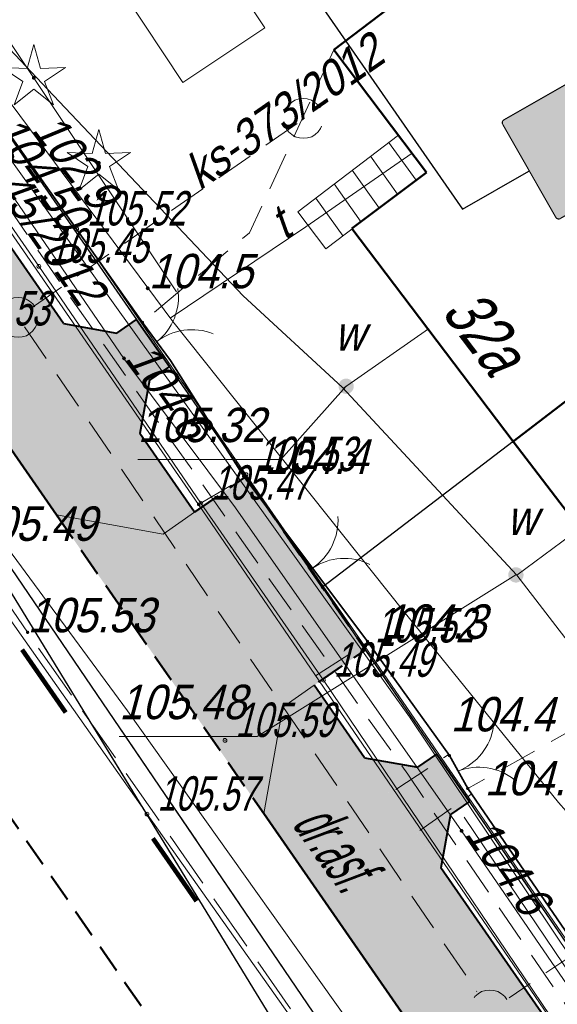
# Model space of a CAD drawing. Extents: x 6530721 to 6531385, y 5978377 to 5979143.
# Tile 50 of 146: x 6531007 to 6531021, y 5978721 to 5978747. Entities that reach past the tile are written whole.
import ezdxf

# ---------------------------------------------------------------- set-up
doc = ezdxf.new("R2010")
doc.units = 0
doc.set_wipeout_variables(frame=1)
for name, pattern in [('AB_rokocin 2014-08-13 AC2004$0$1.0_0.5', [1.5, 1, -0.5]), ('AB_rokocin 2014-08-13 AC2004$0$1.5_0.5', [2, 1.5, -0.5]), ('AB_rokocin 2014-08-13 AC2004$0$l217_500', [2, 1.5, -0.5]), ('AB_rokocin 2014-08-13 AC2004$0$l219_500', [0]), ('AB_rokocin 2014-08-13 AC2004$0$mz1.0_0.5', [1.5, 1, -0.5]), ('DASHED2', [0.375, 0.25, -0.125])]:
    doc.linetypes.add(name, pattern=pattern)
for name, color, linetype, lineweight in [('AB-chodnik obrzeża', 30, 'Continuous', 40), ('AB-krawężnik', 7, 'Continuous', 50), ('AB-krawężnik obniżony', 34, 'DASHED2', 50), ('AB-wymiarowa', 7, 'Continuous', 30), ('AB-wyp.zjazd kostka betonowa', 191, 'Continuous', 15), ('AB-wyp.ścieżka', 31, 'Continuous', 15), ('AB-zjazd krawędzie', 130, 'Continuous', 18), ('AB_rokocin 2014-08-13 AC2004$0$!arkusz4', 7, 'Continuous', 18), ('AB_rokocin 2014-08-13 AC2004$0$203-Punkt załamania granicy działki nie stabilizowany', 7, 'Continuous', 18), ('AB_rokocin 2014-08-13 AC2004$0$217-Granica konturu klasyfikcyjnego', 7, 'Continuous', 18), ('AB_rokocin 2014-08-13 AC2004$0$219-Linia granicy', 7, 'Continuous', 18), ('AB_rokocin 2014-08-13 AC2004$0$312-Budynek', 7, 'Continuous', 18), ('AB_rokocin 2014-08-13 AC2004$0$352-schody (powierzchnia)', 7, 'Continuous', 18), ('AB_rokocin 2014-08-13 AC2004$0$432-Jezdnia', 7, 'Continuous', 18), ('AB_rokocin 2014-08-13 AC2004$0$623-Punkt rzędnej przewodu-SGPOD-Atr2', 7, 'Continuous', 18), ('AB_rokocin 2014-08-13 AC2004$0$625-Punkt rzędnej przewodu-SEPOD', 7, 'Continuous', 18), ('AB_rokocin 2014-08-13 AC2004$0$625-Punkt rzędnej przewodu-SEPOD-Atr2', 7, 'Continuous', 18), ('AB_rokocin 2014-08-13 AC2004$0$626-Punkt rzędnej przewodu-STPOD', 7, 'Continuous', 18), ('AB_rokocin 2014-08-13 AC2004$0$626-Punkt rzędnej przewodu-STPOD-Atr2', 7, 'Continuous', 18), ('AB_rokocin 2014-08-13 AC2004$0$685-Osadnik kanal. lokalnej szambo - obrys-SK', 7, 'Continuous', 18), ('AB_rokocin 2014-08-13 AC2004$0$903-Żywopłot', 7, 'Continuous', 18), ('AB_rokocin 2014-08-13 AC2004$0$905-Brama w ogrodzeniu', 7, 'Continuous', 18), ('AB_rokocin 2014-08-13 AC2004$0$996-Tekst dodatkowy mały', 7, 'Continuous', 18), ('AB_rokocin 2014-08-13 AC2004$0$chodnik (powierzchnia)', 7, 'Continuous', 18), ('AB_rokocin 2014-08-13 AC2004$0$drzewo iglaste (punkt)', 7, 'Continuous', 18), ('AB_rokocin 2014-08-13 AC2004$0$krawężnik (linia)', 7, 'Continuous', 18), ('AB_rokocin 2014-08-13 AC2004$0$kółeczka', 1, 'Continuous', 18), ('AB_rokocin 2014-08-13 AC2004$0$ogrodzenie trwałe (linia)', 7, 'Continuous', 18), ('AB_rokocin 2014-08-13 AC2004$0$przewód elektroenergetyczny (linia)-SEPOD', 7, 'Continuous', 18), ('AB_rokocin 2014-08-13 AC2004$0$przewód elektroenergetyczny - projektowany (linia)-SE', 7, 'Continuous', 18), ('AB_rokocin 2014-08-13 AC2004$0$przewód elektroenergetyczny - projektowany (linia)-SE-Atr1', 7, 'Continuous', 18), ('AB_rokocin 2014-08-13 AC2004$0$przewód gazowy (linia)-SG', 7, 'Continuous', 18), ('AB_rokocin 2014-08-13 AC2004$0$przewód kanalizacyjny - projektowany (linia)-SK', 7, 'Continuous', 18), ('AB_rokocin 2014-08-13 AC2004$0$przewód kanalizacyjny - projektowany (linia)-SK-Atr1', 7, 'Continuous', 18), ('AB_rokocin 2014-08-13 AC2004$0$przewód telekomunikacyjny (linia)-STPOD', 7, 'Continuous', 18), ('AB_rokocin 2014-08-13 AC2004$0$przewód telekomunikacyjny (linia)-STPOD-Atr1', 7, 'Continuous', 18), ('AB_rokocin 2014-08-13 AC2004$0$przewód wodociągowy (linia)-SW', 7, 'Continuous', 18), ('AB_rokocin 2014-08-13 AC2004$0$punkt wysokościowy naturalny', 7, 'Continuous', 18), ('AB_rokocin 2014-08-13 AC2004$0$punkt wysokościowy naturalny-Atr2', 7, 'Continuous', 18), ('AB_rokocin 2014-08-13 AC2004$0$punkt wysokościowy sztuczny', 7, 'Continuous', 18), ('AB_rokocin 2014-08-13 AC2004$0$punkt wysokościowy sztuczny-Atr2', 7, 'Continuous', 18), ('AB_rokocin 2014-08-13 AC2004$0$wysokosci_asfalt', 7, 'Continuous', 18), ('AB_rokocin 2014-08-13 AC2004$0$zasuwa (punkt)-SW', 7, 'Continuous', 18), ('AB_rokocin 2014-08-13 AC2004$0$zasuwa (punkt)-SW-Atr17', 7, 'Continuous', 18), ('AB_rokocin 2014-08-13 AC2004$0$zasuwa (punkt)-SW-Atr2', 7, 'Continuous', 18), ('asf', 7, 'Continuous', 18), ('płot', 1, 'Continuous', 18)]:
    doc.layers.add(name, color=color, linetype=linetype, lineweight=lineweight)
for name, color, linetype in [('gaOzPoziome', 7, 'Continuous'), ('gaPionowe', 7, 'Continuous'), ('zzz.ga.oz_pion_def', 7, 'Continuous'), ('zzz.ga.oz_pion_wypelnienie', 7, 'Continuous'), ('zzz.gaVSDodTekst', 7, 'Continuous'), ('zzz.gaVSDomyslna', 7, 'Continuous'), ('zzz.gaVSNazwa', 7, 'Continuous'), ('zzz.gaVSStan', 7, 'Continuous'), ('zzz.gaVSWielkość', 7, 'Continuous')]:
    doc.layers.add(name, color=color, linetype=linetype)
doc.styles.add('AB_rokocin 2014-08-13 AC2004$0$Standard', font='txt')
doc.styles.add('GA4-ATR-TEXT', font='arial.ttf', dxfattribs={"width": 0.9})
doc.styles.get("Standard").update_dxf_attribs({"font": 'simplex.shx', "width": 0.75, "height": 1.25})
doc.linetypes.add('AB_rokocin 2014-08-13 AC2004$0$902-500', pattern='A,3.75,0,[1,ksztalty.shx,S=0.5,R=0,X=0,Y=0],3.75', length=7.5)
doc.linetypes.add('AB_rokocin 2014-08-13 AC2004$0$903-500', pattern='A,0,-0.001,0,[6,ksztalty.shx,S=0.667,R=0,X=0,Y=0],-3', length=3.001)
doc.dimstyles.new('GA4-LEADER', dxfattribs={"dimtxt": 1, "dimasz": 1, "dimexe": 1, "dimexo": 1, "dimgap": 1, "dimtad": 1, "dimtxsty": 'Standard', "dimcen": 1, "dimadec": 0, "dimazin": 0, "dimtfac": 1, "dimtmove": 0, "dimatfit": 3, "dimfxl": 1, "dimarcsym": 0})

# ---------------------------------------------------------------- blocks, each defined once
blk = doc.blocks.new('gaVScolumn0')
at = {"color": 0, "linetype": 'ByBlock', "lineweight": -2}
blk.add_line((0, 0), (0, 400), dxfattribs=at)
blk = doc.blocks.new('z.ga4.D-3_0')
at = {"layer": 'zzz.ga.oz_pion_wypelnienie'}
h = blk.add_hatch(color=0, dxfattribs=at)
edge = h.paths.add_edge_path()
edge.add_line((-280, 594), (280, 594))
edge.add_arc((280, 580), 14, 0, 90, ccw=False)
edge.add_line((294, 580), (294, 20))
edge.add_arc((280, 20), 14, 270, 360, ccw=False)
edge.add_line((280, 6), (-280, 6))
edge.add_arc((-280, 20), 14, 180, 270, ccw=False)
edge.add_line((-294, 20), (-294, 580))
edge.add_arc((-280, 580), 14, 90, 180, ccw=False)
blk = doc.blocks.new('z.ga4.D-3_1')
at = {"layer": 'zzz.ga.oz_pion_def', "color": 0, "const_width": 6}
blk.add_lwpolyline([(280, 3), (-280, 3, -0.414214), (-297, 20), (-297, 580, -0.414214), (-280, 597), (280, 597, -0.414214), (297, 580), (297, 20, -0.414214), (280, 3, -1)], format="xyb", dxfattribs=at)
blk = doc.blocks.new('z.ga4.D-6_1')
at = {"layer": 'zzz.ga.oz_pion_def'}
blk.add_hatch(color=0, dxfattribs=at).paths.add_polyline_path([(0, 484), (-279.4, 0), (279.4, 0)])
blk = doc.blocks.new('z.ga4.D-6b_1')
at = {"layer": 'zzz.ga.oz_pion_def'}
h = blk.add_hatch(color=0, dxfattribs=at)
h.paths.add_polyline_path([(-79.6, 293, 1), (-55, 293, 1)])
h.paths.add_polyline_path([(115.8, 247.5, 1), (83.9, 247.5, 1)])
h.paths.add_polyline_path([(132.9, 217.1), (99.9, 229.5), (75, 173.7), (41.7, 140.3), (49.5, 123.3), (87.5, 161.3), (93.4, 172.6), (99.9, 124), (68.8, 80.6), (48.1, 18.3), (25, 15.5), (25, 7.8), (65.9, 0), (87.5, 68.2), (113.5, 100.2), (160.4, 18.2), (145.4, 6.1), (145.4, 0), (161.9, 0), (189.6, 15.8), (138, 114.4), (139.7, 119.4), (132.9, 148.9), (132.9, 186.1), (149.5, 164.4), (149.5, 108.5), (166, 117.8), (166, 173.7)])
h.paths.add_polyline_path([(-40.9, 257.8), (-52.7, 281.3), (-65.1, 276.3), (-111.5, 210.6, 0.332576), (-121.1, 203.4), (-133.6, 159.8, 25.961481), (-127.7, 158.1), (-125.3, 166.2), (-78.2, 125.6, 1.108236), (-54.9, 117), (-49.6, 117), (-48.7, 113.3), (-65.1, 101.9), (-65.1, 98), (-45.9, 99.7, 2.332267), (-29.5, 156.1), (-36.6, 167.6), (-24.7, 209.2)])
h.paths.add_polyline_path([(-57.2, 214.8), (-99, 185.6), (-119.7, 185.6), (-115.1, 201.6, -0.304217), (-111.9, 204.3), (-101.9, 204.3), (-67.8, 244)], flags=16)
h.paths.add_polyline_path([(-53.7, 194), (-55.4, 185.6), (-72.1, 185.6)], flags=16)
h.paths.add_polyline_path([(-56.6, 179.4), (-60.5, 160.3), (-59.2, 155.1), (-61, 149.4), (-74.9, 179.4)], flags=16)
h.paths.add_polyline_path([(-93.1, 179.4), (-76.6, 144.3), (-83.1, 138), (-123.4, 172.7), (-121.5, 179.4)], flags=16)
h.paths.add_polyline_path([(-38.9, 159.5), (-34.8, 152.8, 0.022197), (-37.6, 150.6), (-39.1, 159.1)], flags=16)
h.paths.add_polyline_path([(-38.9, 100.3), (-29.1, 101.2), (-31.8, 117), (-16.2, 117, 1.763174), (-11, 126.3), (-26.2, 150.8, -2.17872)], flags=16)
h.paths.add_polyline_path([(-31.5, 147.5), (-16.4, 123.2), (-32.9, 123.2), (-36.3, 143.1, -0.047635)], flags=16)
h.paths.add_polyline_path([(-56.3, 143.6), (-51.2, 123.2), (-54.9, 123.2, 0.191903), (-60.4, 130.7)], flags=16)
h.paths.add_polyline_path([(-64.5, 138.3), (-66.3, 132.5, 0.167013), (-74.1, 130.3), (-78.6, 134.2)], flags=16)
h.paths.add_polyline_path([(-135.4, 153.8), (-143.4, 126.1, 3.732051), (-137.4, 124.4), (-129.4, 152.1, -21.954451)], flags=16)
h.paths.add_polyline_path([(55, 63), (-221.3, 63), (-232.5, 48), (50, 48)])
h.paths.add_polyline_path([(127.5, 63), (96.6, 63), (91.9, 48), (135, 48)], flags=17)
h.paths.add_polyline_path([(221.3, 63), (174.4, 63), (183.8, 48), (232.5, 48)])
blk = doc.blocks.new('D-6b-59130105260-vs')
at = {"layer": 'zzz.gaVSDomyslna', "color": 7, "lineweight": 0, "true_color": 0xffffff}
for name, p in [('z.ga4.D-3_1', (0, 0)), ('z.ga4.D-6_1', (0, 96))]:
    blk.add_blockref(name, p, dxfattribs=at)
at = {"layer": 'zzz.gaVSDomyslna', "color": 180, "lineweight": 0}
blk.add_blockref('z.ga4.D-3_0', (0, 0), dxfattribs=at)
at = {"layer": 'zzz.gaVSDomyslna', "color": 18, "lineweight": 0, "true_color": 0x000000}
blk.add_blockref('z.ga4.D-6b_1', (0, 102.0462), dxfattribs=at)
at = {"layer": 'zzz.gaVSDodTekst', "style": 'GA4-ATR-TEXT', "flags": 1}
blk.add_attdef('AddText', (0, 0), '', height=1, dxfattribs=at)
at = {"layer": 'zzz.gaVSDomyslna', "style": 'GA4-ATR-TEXT', "flags": 1}
for tag in ['Width', 'Height', 'Position', 'Route']:
    blk.add_attdef(tag, (0, 0), '', height=1, dxfattribs=at)
at = {"layer": 'zzz.gaVSNazwa', "style": 'GA4-ATR-TEXT'}
blk.add_attdef('Name', (400, 375), '', height=150, dxfattribs=at)
at = {"layer": 'zzz.gaVSStan', "style": 'GA4-ATR-TEXT'}
blk.add_attdef('State', (400, 120), '', height=150, dxfattribs=at)
at = {"layer": 'zzz.gaVSWielkość', "style": 'GA4-ATR-TEXT', "flags": 1}
blk.add_attdef('Size', (0, 0), '', height=1, dxfattribs=at)
blk = doc.blocks.new('AB_rokocin 2014-08-13 AC2004$0$WSP')
at = {"layer": 'AB_rokocin 2014-08-13 AC2004$0$kółeczka', "color": 0, "linetype": 'Continuous'}
blk.add_circle((0, 0), 0.1, dxfattribs=at)
blk = doc.blocks.new('AB_rokocin 2014-08-13 AC2004$0$PW02')
at = {"linetype": 'Continuous', "lineweight": 13}
h = blk.add_hatch(color=0, dxfattribs=at)
edge = h.paths.add_edge_path()
edge.add_arc((0, 0), 0.045, 0, 360)
blk = doc.blocks.new('AB_rokocin 2014-08-13 AC2004$0$OP011')
at = {"linetype": 'Continuous', "lineweight": 13}
h = blk.add_hatch(color=0, dxfattribs=at)
edge = h.paths.add_edge_path()
edge.add_arc((0, 0), 0.05, 0, 360)
at = {"color": 0, "linetype": 'Continuous', "lineweight": 13}
for p, q in [((-0.283, 0.093), (-0.512, 0.706)), ((-0.512, 0.706), (0, 0.299)), ((0, 0.299), (0.512, 0.706)), ((0.512, 0.706), (0.283, 0.093)), ((-0.828, -0.268), (-0.283, 0.093)), ((0.283, 0.093), (0.828, -0.268)), ((-0.175, -0.24), (-0.828, -0.268)), ((0, -0.87), (-0.175, -0.24)), ((0.175, -0.24), (0, -0.87)), ((0.828, -0.268), (0.175, -0.24))]:
    blk.add_line(p, q, dxfattribs=at)
blk = doc.blocks.new('AB_rokocin 2014-08-13 AC2004$0$621')
at = {"linetype": 'Continuous', "lineweight": 0}
h = blk.add_hatch(color=0, dxfattribs=at)
edge = h.paths.add_edge_path()
edge.add_arc((0, 0), 0.05, 0, 360)
blk = doc.blocks.new('AB_rokocin 2014-08-13 AC2004$0$PW01')
at = {"linetype": 'Continuous', "lineweight": 13}
h = blk.add_hatch(color=0, dxfattribs=at)
edge = h.paths.add_edge_path()
edge.add_arc((0, 0), 0.045, 0, 360)
blk = doc.blocks.new('AB_rokocin 2014-08-13 AC2004$0$905')
at = {"color": 0, "linetype": 'Continuous', "lineweight": 0}
for centre, start, end in [((-1.5, 0), 0, 60), ((1.5, 0), 120, 180)]:
    blk.add_arc(centre, 1.5, start, end, dxfattribs=at)
blk = doc.blocks.new('AB_rokocin 2014-08-13 AC2004$0$US25')
at = {"linetype": 'Continuous', "lineweight": 0}
h = blk.add_hatch(color=0, dxfattribs=at)
edge = h.paths.add_edge_path()
edge.add_arc((0, 0), 0.2, 0, 360)
blk = doc.blocks.new('AB_rokocin 2014-08-13 AC2004$0$203')
at = {"linetype": 'Continuous', "lineweight": 0}
h = blk.add_hatch(color=0, dxfattribs=at)
edge = h.paths.add_edge_path()
edge.add_arc((0, 0), 0.045, 0, 360)
blk = doc.blocks.new('AB_rokocin 2014-08-13 AC2004')
at = {"layer": 'AB_rokocin 2014-08-13 AC2004$0$217-Granica konturu klasyfikcyjnego', "color": 3, "linetype": 'AB_rokocin 2014-08-13 AC2004$0$l217_500', "lineweight": 18, "flags": 128}
for points in [[(6531001.29, 5978751.49), (6531014.8, 5978732.03)], [(6531001.29, 5978751.49), (6531014.8, 5978732.03)], [(6531019.79, 5978735.84), (6531028.14, 5978742.23)], [(6531019.79, 5978735.84), (6531028.14, 5978742.23)], [(6531002.79, 5978738.21), (6531039.73, 5978683.94)], [(6531002.79, 5978738.21), (6531039.73, 5978683.94)], [(6531002.79, 5978738.21), (6531026.96, 5978698.72)], [(6531002.79, 5978738.21), (6531026.96, 5978698.72)], [(6531014.8, 5978732.03), (6531019.79, 5978735.84)], [(6531014.8, 5978732.03), (6531019.79, 5978735.84)], [(6531014.8, 5978732.03), (6531033.94, 5978704.15)], [(6531014.8, 5978732.03), (6531033.94, 5978704.15)]]:
    blk.add_lwpolyline(points, dxfattribs=at)
at = {"layer": 'AB_rokocin 2014-08-13 AC2004$0$219-Linia granicy', "color": 92, "linetype": 'AB_rokocin 2014-08-13 AC2004$0$l219_500', "lineweight": 30, "flags": 128}
for points in [[(6531014.8, 5978732.03), (6531001.29, 5978751.49)], [(6531014.8, 5978732.03), (6531001.29, 5978751.49)], [(6531028.14, 5978742.23), (6531019.79, 5978735.84)], [(6531028.14, 5978742.23), (6531019.79, 5978735.84)], [(6531039.73, 5978683.94), (6531002.79, 5978738.21)], [(6531039.73, 5978683.94), (6531002.79, 5978738.21)], [(6531026.96, 5978698.72), (6531002.79, 5978738.21)], [(6531026.96, 5978698.72), (6531002.79, 5978738.21)], [(6531019.79, 5978735.84), (6531014.8, 5978732.03)], [(6531019.79, 5978735.84), (6531014.8, 5978732.03)], [(6531033.94, 5978704.15), (6531014.8, 5978732.03)], [(6531033.94, 5978704.15), (6531014.8, 5978732.03)]]:
    blk.add_lwpolyline(points, dxfattribs=at)
at = {"layer": 'AB_rokocin 2014-08-13 AC2004$0$312-Budynek', "color": 250, "linetype": 'Continuous', "lineweight": 50, "flags": 128}
for points in [[(6531015.1, 5978746.07), (6531023.56, 5978752.5)], [(6531017.52, 5978742.87), (6531015.1, 5978746.07)], [(6531015.57, 5978741.4), (6531017.52, 5978742.87)], [(6531028.14, 5978742.23), (6531019.79, 5978735.84)], [(6531019.79, 5978735.84), (6531028.14, 5978742.23)], [(6531019.79, 5978735.84), (6531015.57, 5978741.4)], [(6531023.08, 5978731.53), (6531019.79, 5978735.84)]]:
    blk.add_lwpolyline(points, dxfattribs=at)
at = {"layer": 'AB_rokocin 2014-08-13 AC2004$0$352-schody (powierzchnia)', "color": 252, "linetype": 'Continuous', "lineweight": 18}
for p, q in [((6531016.79, 5978743.84), (6531014.16, 5978741.84)), ((6531017.52, 5978742.87), (6531016.79, 5978743.84)), ((6531017.25, 5978742.67), (6531016.53, 5978743.66)), ((6531016.76, 5978742.3), (6531016.06, 5978743.29)), ((6531014.89, 5978740.87), (6531017.52, 5978742.87)), ((6531016.29, 5978741.93), (6531015.58, 5978742.93)), ((6531015.81, 5978741.57), (6531015.11, 5978742.57)), ((6531015.34, 5978741.2), (6531014.63, 5978742.2)), ((6531014.16, 5978741.84), (6531014.89, 5978740.87))]:
    blk.add_line(p, q, dxfattribs=at)
at = {"layer": 'AB_rokocin 2014-08-13 AC2004$0$685-Osadnik kanal. lokalnej szambo - obrys-SK', "color": 7, "linetype": 'Continuous', "lineweight": 18, "flags": 128}
blk.add_lwpolyline([(6531009.62, 5978747.53), (6531011.76, 5978748.96), (6531013.29, 5978746.65), (6531011.15, 5978745.22)], close=True, dxfattribs=at)
at = {"layer": 'AB_rokocin 2014-08-13 AC2004$0$903-Żywopłot', "color": 7, "linetype": 'AB_rokocin 2014-08-13 AC2004$0$903-500', "lineweight": 18, "flags": 128}
for points in [[(6531003.84, 5978750.44), (6531010.98, 5978739.75)], [(6531033.42, 5978703.94), (6531018.51, 5978726.02)]]:
    blk.add_lwpolyline(points, dxfattribs=at)
at = {"layer": 'AB_rokocin 2014-08-13 AC2004$0$chodnik (powierzchnia)', "color": 252, "linetype": 'AB_rokocin 2014-08-13 AC2004$0$mz1.0_0.5', "lineweight": 18, "flags": 128}
for points in [[(6531015.1, 5978746.07), (6531012.89, 5978741.29), (6531010.09, 5978738.95)], [(6531011.56, 5978734.19), (6531012.77, 5978734.9)], [(6531014.62, 5978729.71), (6531016, 5978730.6)], [(6531027.47, 5978729.77), (6531022.38, 5978728.89), (6531018.6, 5978726.77)], [(6531016.72, 5978726.74), (6531018.09, 5978727.65)], [(6531017.35, 5978725.67), (6531018.68, 5978726.61)]]:
    blk.add_lwpolyline(points, dxfattribs=at)
at = {"layer": 'AB_rokocin 2014-08-13 AC2004$0$krawężnik (linia)', "color": 252, "linetype": 'Continuous', "lineweight": 18, "flags": 128}
blk.add_lwpolyline([(6531068.72, 5978657.15), (6531062.15, 5978664.55), (6531049.49, 5978680.52), (6531035.66, 5978699.36), (6531024.09, 5978715.9), (6531011.56, 5978734.19), (6530996.95, 5978755.35), (6530989.3, 5978766.44), (6530983.73, 5978774.55), (6530972.45, 5978791.39), (6530968.42, 5978797.31), (6530960.29, 5978809.3)], dxfattribs=at)
at = {"layer": 'AB_rokocin 2014-08-13 AC2004$0$krawężnik (linia)', "color": 252, "linetype": 'AB_rokocin 2014-08-13 AC2004$0$1.5_0.5', "lineweight": 18, "flags": 128}
blk.add_lwpolyline([(6531298.927, 5978448.648), (6531287.37, 5978458.4), (6531270.37, 5978472.52), (6531253.02, 5978487.1), (6531235.13, 5978502.07), (6531218, 5978516.55), (6531200.82, 5978530.83), (6531185.47, 5978543.6), (6531169.49, 5978556.94), (6531153.58, 5978570.32), (6531137.12, 5978583.98), (6531120.57, 5978598.02), (6531104.7, 5978612.02), (6531087.1, 5978628.88), (6531072.14, 5978644.66), (6531057.88, 5978660.99), (6531044.81, 5978677.43), (6531031.41, 5978696.08), (6531019.33, 5978713.34), (6531007.09, 5978730.85), (6530994.02, 5978749.9), (6530984.23, 5978764.08), (6530979.36, 5978771.32), (6530967.75, 5978788.45), (6530955.81, 5978806), (6530943.89, 5978823.43), (6530932.03, 5978840.69), (6530923.54, 5978853.19), (6530919.06, 5978859.93)], dxfattribs=at)
at = {"layer": 'AB_rokocin 2014-08-13 AC2004$0$kółeczka', "color": 7, "linetype": 'ByBlock'}
for p in [(6531008.371, 5978741.391, 105.524), (6531008.371, 5978741.391, 105.524), (6531008.371, 5978741.391, 105.524), (6531007.381, 5978740.416, 105.446), (6531007.381, 5978740.416, 105.446), (6531007.381, 5978740.416, 105.446), (6531012.8, 5978734.972, 105.527), (6531012.8, 5978734.972, 105.527), (6531012.8, 5978734.972, 105.527), (6531011.619, 5978734.226, 105.472), (6531011.619, 5978734.226, 105.472), (6531011.619, 5978734.226, 105.472), (6531015.902, 5978730.494, 105.523), (6531015.902, 5978730.494, 105.523), (6531015.902, 5978730.494, 105.523), (6531014.826, 5978729.598, 105.493), (6531014.826, 5978729.598, 105.493), (6531014.826, 5978729.598, 105.493), (6531012.251, 5978728.025, 105.59), (6531012.251, 5978728.025, 105.59), (6531012.251, 5978728.025, 105.59), (6531010.213, 5978726.099, 105.571), (6531010.213, 5978726.099, 105.571), (6531010.213, 5978726.099, 105.571)]:
    blk.add_point(p, dxfattribs=at)
at = {"layer": 'AB_rokocin 2014-08-13 AC2004$0$kółeczka', "color": 1, "linetype": 'ByBlock'}
for p in [(6531008.371, 5978741.391, 105.524), (6531007.381, 5978740.416, 105.446), (6531012.8, 5978734.972, 105.527), (6531011.619, 5978734.226, 105.472), (6531015.902, 5978730.494, 105.523), (6531014.826, 5978729.598, 105.493), (6531012.251, 5978728.025, 105.59), (6531010.213, 5978726.099, 105.571)]:
    blk.add_point(p, dxfattribs=at)
at = {"layer": 'AB_rokocin 2014-08-13 AC2004$0$ogrodzenie trwałe (linia)', "color": 252, "linetype": 'AB_rokocin 2014-08-13 AC2004$0$902-500', "lineweight": 35, "flags": 128}
blk.add_lwpolyline([(6531040.81, 5978802.39), (6531039, 5978800.16), (6531036.52, 5978797.32), (6531032.64, 5978793), (6531031.99, 5978792.22), (6531028.23, 5978787.99), (6531023.91, 5978782.34), (6531022.84, 5978781.16), (6531019.25, 5978776.56), (6531018.45, 5978775.2), (6531015.04, 5978770.97), (6531046.86, 5978730.59), (6531039.44, 5978715.67), (6531033.78, 5978704.64), (6531018.6, 5978726.77), (6531018.12, 5978727.63), (6531015.98, 5978730.61), (6531012.74, 5978734.92), (6531010.83, 5978737.95), (6531010.09, 5978738.95), (6531000.92, 5978751.92), (6531009.07, 5978762.86), (6531009.68, 5978763.74), (6531015.04, 5978770.97)], dxfattribs=at)
at = {"layer": 'AB_rokocin 2014-08-13 AC2004$0$przewód elektroenergetyczny (linia)-SEPOD', "color": 1, "linetype": 'Continuous', "lineweight": 18, "flags": 128}
blk.add_lwpolyline([(6531016.57, 5978774.92), (6530999.78, 5978752.35), (6531009.61, 5978738.01), (6531012.53, 5978734.1), (6531018.44, 5978725.66), (6531033.46, 5978703.79), (6531047.58, 5978687.83), (6531071.83, 5978661.18), (6531077.69, 5978661.73), (6531081.66, 5978668.68), (6531091.97, 5978688.52), (6531101.98, 5978708.16), (6531112.22, 5978727.55), (6531122.08, 5978747.33), (6531132, 5978765.74), (6531132.11, 5978766.31), (6531132.42, 5978767.25), (6531132.14, 5978777.68), (6531136.89, 5978786.86), (6531137.71, 5978789.05)], dxfattribs=at)
at = {"layer": 'AB_rokocin 2014-08-13 AC2004$0$przewód elektroenergetyczny - projektowany (linia)-SE', "color": 1, "linetype": 'AB_rokocin 2014-08-13 AC2004$0$1.0_0.5', "lineweight": 18, "flags": 128}
blk.add_lwpolyline([(6530826.972, 5978708.68), (6530827.24, 5978709.09), (6530834.58, 5978722.01), (6530844.3, 5978737.61), (6530851.06, 5978748.63), (6530857.75, 5978759.14), (6530864.58, 5978771.22), (6530872.94, 5978786.68), (6530885.26, 5978812.96), (6530898.25, 5978841.23), (6530902.68, 5978856.6), (6530904.26, 5978865.5), (6530895.64, 5978867.12), (6530896.81, 5978878.73), (6530897.37, 5978886.45), (6530914.59, 5978888.09), (6530916.6, 5978883.13), (6530918.66, 5978878.97), (6530922.67, 5978870.07), (6530922.8, 5978868.04), (6530926.81, 5978860.82), (6530928.6, 5978857.83), (6530930.08, 5978855.53), (6530931.41, 5978853.22), (6530934.81, 5978847.74), (6530938.18, 5978842.74), (6530940.61, 5978838.92), (6530943.7, 5978834.57), (6530946.08, 5978831.07), (6530948, 5978828.22), (6530952.41, 5978821.5), (6530956.94, 5978815.04), (6530960.54, 5978809.91), (6530964.29, 5978804.42), (6530967.77, 5978799.56), (6530971.05, 5978794.9), (6530973.84, 5978790.63), (6530976.58, 5978786.57), (6530980.58, 5978780.71), (6530982.7, 5978777.62), (6530985.22, 5978773.81), (6530988.34, 5978769.04), (6530989.92, 5978766.7), (6530990.46, 5978765.93), (6530990.37, 5978765.15), (6530991.83, 5978763.13), (6530996.06, 5978757.13), (6530999.57, 5978752.09), (6531000.82, 5978750.32), (6531001.94, 5978748.65), (6531002.55, 5978747.77), (6531005.3, 5978743.83), (6531008.21, 5978739.6), (6531012.63, 5978733.34), (6531017.03, 5978727.14), (6531023.63, 5978717.51), (6531029.4, 5978709.03), (6531033.24, 5978703.44), (6531036.36, 5978699.89), (6531039.9, 5978695.78), (6531042.87, 5978692.37), (6531049.22, 5978685.3), (6531061.9, 5978670.96), (6531061.63, 5978668.76), (6531063.68, 5978666.4), (6531066.09, 5978666.33), (6531071.01, 5978660.91), (6531074.47, 5978660.91), (6531079.98, 5978654.09), (6531082.92, 5978659.36), (6531086.03, 5978664.59), (6531092.01, 5978675.8), (6531094.55, 5978679.72)], dxfattribs=at)
at = {"layer": 'AB_rokocin 2014-08-13 AC2004$0$przewód gazowy (linia)-SG', "color": 40, "linetype": 'Continuous', "lineweight": 18, "flags": 128}
blk.add_lwpolyline([(6531001.96, 5978749.82), (6531005.67, 5978744.55), (6531017.08, 5978728.64), (6531033.01, 5978704.89), (6531037.22, 5978700.26), (6531037.37, 5978697.73), (6531043.31, 5978690.7), (6531049.47, 5978683.23), (6531056.15, 5978675.72), (6531060.93, 5978670.72), (6531060.33, 5978668.65), (6531063.2, 5978665.69), (6531065.19, 5978665.81), (6531070.76, 5978659.91), (6531072.95, 5978658.8), (6531074.6, 5978657.97), (6531080.81, 5978652.12), (6531080.91, 5978650.97), (6531084.5, 5978646.86), (6531093.79, 5978637.27), (6531095.38, 5978634.13)], dxfattribs=at)
at = {"layer": 'AB_rokocin 2014-08-13 AC2004$0$przewód kanalizacyjny - projektowany (linia)-SK', "color": 32, "linetype": 'AB_rokocin 2014-08-13 AC2004$0$1.0_0.5', "lineweight": 18, "flags": 128}
for points in [[(6531014.61, 5978743.86), (6531014.52, 5978743.8), (6531014.41, 5978743.77), (6531014.3, 5978743.76), (6531014.2, 5978743.77), (6531014.09, 5978743.8), (6531014, 5978743.86), (6531013.91, 5978743.93), (6531013.85, 5978744.02), (6531013.8, 5978744.11), (6531013.78, 5978744.22), (6531013.78, 5978744.33), (6531013.8, 5978744.44), (6531013.85, 5978744.54), (6531013.91, 5978744.63), (6531013.99, 5978744.7), (6531014.08, 5978744.76), (6531014.19, 5978744.79), (6531014.3, 5978744.8), (6531014.4, 5978744.79), (6531014.51, 5978744.76), (6531014.6, 5978744.7), (6531014.69, 5978744.63), (6531014.75, 5978744.54), (6531014.8, 5978744.45), (6531014.82, 5978744.34), (6531014.82, 5978744.23), (6531014.8, 5978744.12), (6531014.75, 5978744.02), (6531014.69, 5978743.93)], [(6531007.15, 5978738.66), (6531007.06, 5978738.6), (6531006.95, 5978738.57), (6531006.84, 5978738.56), (6531006.74, 5978738.57), (6531006.63, 5978738.6), (6531006.54, 5978738.66), (6531006.45, 5978738.73), (6531006.39, 5978738.82), (6531006.34, 5978738.91), (6531006.32, 5978739.02), (6531006.32, 5978739.13), (6531006.34, 5978739.24), (6531006.39, 5978739.34), (6531006.45, 5978739.43), (6531006.53, 5978739.5), (6531006.62, 5978739.56), (6531006.73, 5978739.59), (6531006.84, 5978739.6), (6531006.94, 5978739.59), (6531007.05, 5978739.56), (6531007.14, 5978739.5), (6531007.23, 5978739.43), (6531007.29, 5978739.34), (6531007.34, 5978739.25), (6531007.36, 5978739.14), (6531007.36, 5978739.03), (6531007.34, 5978738.92), (6531007.29, 5978738.82), (6531007.23, 5978738.73)], [(6531019.49, 5978720.56), (6531019.4, 5978720.5), (6531019.29, 5978720.47), (6531019.18, 5978720.46), (6531019.08, 5978720.47), (6531018.97, 5978720.5), (6531018.88, 5978720.56), (6531018.79, 5978720.63), (6531018.73, 5978720.72), (6531018.68, 5978720.81), (6531018.66, 5978720.92), (6531018.66, 5978721.03), (6531018.68, 5978721.14), (6531018.73, 5978721.24), (6531018.79, 5978721.33), (6531018.87, 5978721.4), (6531018.96, 5978721.46), (6531019.07, 5978721.49), (6531019.18, 5978721.5), (6531019.28, 5978721.49), (6531019.39, 5978721.46), (6531019.48, 5978721.4), (6531019.57, 5978721.33), (6531019.63, 5978721.24), (6531019.68, 5978721.15), (6531019.7, 5978721.04), (6531019.7, 5978720.93), (6531019.68, 5978720.82), (6531019.63, 5978720.72), (6531019.57, 5978720.63)]]:
    blk.add_lwpolyline(points, close=True, dxfattribs=at)
for points in [[(6531014.14, 5978744.15), (6531007.08, 5978739.25)], [(6531007.01, 5978738.83), (6531018.84, 5978721.46)], [(6531027.7, 5978726.69), (6531019.68, 5978721.3)]]:
    blk.add_lwpolyline(points, dxfattribs=at)
at = {"layer": 'AB_rokocin 2014-08-13 AC2004$0$przewód telekomunikacyjny (linia)-STPOD', "color": 30, "linetype": 'Continuous', "lineweight": 18, "flags": 128}
for points in [[(6530955.77, 5978804.1), (6530961.97, 5978795.05), (6530970.08, 5978783.46), (6530973.57, 5978779.14), (6530978.35, 5978772.17), (6530984.57, 5978763.52), (6530989.96, 5978755.52), (6530995.69, 5978748.09), (6531001.69, 5978739.66), (6531009.7, 5978728.8), (6531016.82, 5978718.8), (6531023.95, 5978708.92), (6531029.88, 5978700.57), (6531034.71, 5978694.17), (6531041.7, 5978685.57), (6531049.69, 5978676.16), (6531058.59, 5978664.46)], [(6531001.7, 5978753.69), (6531001.1, 5978752.3), (6531006.22, 5978745.24), (6531010.89, 5978738.97), (6531016.93, 5978731.39), (6531020.97, 5978726.4), (6531022.58, 5978724.59), (6531028.16, 5978717.3), (6531035.01, 5978708.25), (6531041.44, 5978699.96), (6531046.74, 5978693.24), (6531050.94, 5978687.69), (6531056.58, 5978680.42), (6531060.67, 5978675.2), (6531065.43, 5978668.89), (6531068.98, 5978664.28)], [(6531010.82, 5978739.06), (6531014.37, 5978741.45), (6531017.15, 5978743.37)]]:
    blk.add_lwpolyline(points, dxfattribs=at)
at = {"layer": 'AB_rokocin 2014-08-13 AC2004$0$przewód wodociągowy (linia)-SW', "color": 5, "linetype": 'Continuous', "lineweight": 18, "flags": 128}
for points in [[(6530994.24, 5978760.05), (6530996.5, 5978757.15), (6531000.78, 5978751.8), (6531003.91, 5978748.96), (6531007.61, 5978745.04), (6531012.73, 5978739.64), (6531015.32, 5978737.26), (6531019.88, 5978732.34), (6531022.92, 5978728.41), (6531025.7, 5978723.98), (6531028.63, 5978719.63), (6531034.97, 5978710.84), (6531039.83, 5978704.42), (6531041.69, 5978702.12), (6531047.7, 5978694.68), (6531052.05, 5978688.38), (6531056.3, 5978683.5), (6531059.09, 5978679.72), (6531062.92, 5978674.36), (6531067, 5978669.11), (6531070.33, 5978664.78)], [(6531015.35, 5978737.23), (6531017.57, 5978738.78)], [(6531019.88, 5978732.34), (6531021.53, 5978733.56)]]:
    blk.add_lwpolyline(points, dxfattribs=at)
at = {"layer": 'AB_rokocin 2014-08-13 AC2004$0$zasuwa (punkt)-SW-Atr2', "color": 5, "linetype": 'ByBlock', "flags": 128}
for points in [[(6531015.42, 5978737.28), (6531013.71, 5978735.37), (6531009.97, 5978735.37)], [(6531019.86, 5978732.35), (6531013.09, 5978728.13), (6531009.484, 5978728.13)]]:
    blk.add_lwpolyline(points, dxfattribs=at)
at = {"layer": 'AB_rokocin 2014-08-13 AC2004$0$203-Punkt załamania granicy działki nie stabilizowany', "color": 7, "linetype": 'Continuous', "lineweight": 18, "rotation": 171.887}
for p in [(6531019.79, 5978735.84), (6531014.8, 5978732.03)]:
    blk.add_blockref('AB_rokocin 2014-08-13 AC2004$0$203', p, dxfattribs=at)
at = {"layer": 'AB_rokocin 2014-08-13 AC2004$0$625-Punkt rzędnej przewodu-SEPOD', "color": 1, "linetype": 'Continuous', "lineweight": 18}
for p in [(6531009.61, 5978738.01), (6531018.44, 5978725.66)]:
    blk.add_blockref('AB_rokocin 2014-08-13 AC2004$0$621', p, dxfattribs=at)
at = {"layer": 'AB_rokocin 2014-08-13 AC2004$0$626-Punkt rzędnej przewodu-STPOD', "color": 30, "linetype": 'Continuous', "lineweight": 18}
blk.add_blockref('AB_rokocin 2014-08-13 AC2004$0$621', (6531010.23, 5978739.84), dxfattribs=at)
at = {"layer": 'AB_rokocin 2014-08-13 AC2004$0$905-Brama w ogrodzeniu', "color": 252, "linetype": 'Continuous', "lineweight": 35}
for p, rotation in [((6531010.46, 5978738.44), 308.067), ((6531014.54, 5978732.53), 303.69), ((6531018.34, 5978727.22), 291.448)]:
    blk.add_blockref('AB_rokocin 2014-08-13 AC2004$0$905', p, dxfattribs=dict(at, rotation=rotation))
at = {"layer": 'AB_rokocin 2014-08-13 AC2004$0$drzewo iglaste (punkt)', "color": 94, "linetype": 'Continuous', "lineweight": 13, "rotation": 180}
for p in [(6531007.25, 5978745.34), (6531008.95, 5978743.12)]:
    blk.add_blockref('AB_rokocin 2014-08-13 AC2004$0$OP011', p, dxfattribs=at)
at = {"layer": 'AB_rokocin 2014-08-13 AC2004$0$kółeczka', "color": 252, "linetype": 'Continuous', "xscale": 0.5, "yscale": 0.5, "zscale": 0.5}
for p in [(6531008.371, 5978741.391), (6531007.381, 5978740.416), (6531012.8, 5978734.972), (6531011.619, 5978734.226), (6531015.902, 5978730.494), (6531014.826, 5978729.598), (6531012.251, 5978728.025), (6531010.213, 5978726.099)]:
    blk.add_blockref('AB_rokocin 2014-08-13 AC2004$0$WSP', p, dxfattribs=at)
at = {"layer": 'AB_rokocin 2014-08-13 AC2004$0$punkt wysokościowy naturalny', "color": 7, "linetype": 'Continuous', "lineweight": 13}
for p in [(6531010.09, 5978738.95), (6531012.74, 5978734.92), (6531015.98, 5978730.61), (6531018.12, 5978727.63), (6531018.6, 5978726.77)]:
    blk.add_blockref('AB_rokocin 2014-08-13 AC2004$0$PW01', p, dxfattribs=at)
at = {"layer": 'AB_rokocin 2014-08-13 AC2004$0$punkt wysokościowy sztuczny', "color": 7, "linetype": 'Continuous', "lineweight": 13}
for p in [(6531011.56, 5978734.19), (6531007.09, 5978730.85)]:
    blk.add_blockref('AB_rokocin 2014-08-13 AC2004$0$PW02', p, dxfattribs=at)
at = {"layer": 'AB_rokocin 2014-08-13 AC2004$0$zasuwa (punkt)-SW', "color": 7, "linetype": 'Continuous', "lineweight": 13}
for p, rotation in [((6531015.42, 5978737.28), 41.98699999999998), ((6531019.86, 5978732.35), 40.486)]:
    blk.add_blockref('AB_rokocin 2014-08-13 AC2004$0$US25', p, dxfattribs=dict(at, rotation=rotation))
at = {"layer": 'AB_rokocin 2014-08-13 AC2004$0$432-Jezdnia', "color": 7, "linetype": 'Continuous', "lineweight": 20, "style": 'AB_rokocin 2014-08-13 AC2004$0$Standard', "oblique": 15, "width": 0.497}
blk.add_text('dr.asf.', height=1.25, rotation=305.759, dxfattribs=at).set_placement((6531013.98, 5978725.84))
at = {"layer": 'AB_rokocin 2014-08-13 AC2004$0$623-Punkt rzędnej przewodu-SGPOD-Atr2', "color": 52, "linetype": 'ByBlock', "lineweight": 20, "style": 'AB_rokocin 2014-08-13 AC2004$0$Standard', "oblique": 15, "width": 0.9}
blk.add_text('104.50', height=0.9, rotation=305.646, dxfattribs=at).set_placement((6531006.1, 5978743.95))
at = {"layer": 'AB_rokocin 2014-08-13 AC2004$0$625-Punkt rzędnej przewodu-SEPOD-Atr2', "color": 1, "linetype": 'ByBlock', "lineweight": 20, "style": 'AB_rokocin 2014-08-13 AC2004$0$Standard', "oblique": 15, "width": 0.9}
for rotation, p in [(305.233, (6531009.61, 5978738.01)), (305.264, (6531018.5, 5978725.58))]:
    blk.add_text('104.6', height=0.9, rotation=rotation, dxfattribs=at).set_placement(p)
at = {"layer": 'AB_rokocin 2014-08-13 AC2004$0$626-Punkt rzędnej przewodu-STPOD-Atr2', "color": 30, "linetype": 'ByBlock', "lineweight": 20, "style": 'AB_rokocin 2014-08-13 AC2004$0$Standard', "oblique": 15, "width": 0.9}
blk.add_text('102.9', height=0.9, rotation=307.412, dxfattribs=at).set_placement((6531007.17, 5978743.97))
at = {"layer": 'AB_rokocin 2014-08-13 AC2004$0$996-Tekst dodatkowy mały', "color": 7, "linetype": 'Continuous', "lineweight": 20, "style": 'AB_rokocin 2014-08-13 AC2004$0$Standard', "oblique": 15, "width": 0.781}
blk.add_text('32a', height=1.25, rotation=307.199, dxfattribs=at).set_placement((6531017.89, 5978739.22))
at = {"layer": 'AB_rokocin 2014-08-13 AC2004$0$przewód elektroenergetyczny - projektowany (linia)-SE-Atr1', "color": 1, "linetype": 'ByBlock', "lineweight": 20, "style": 'AB_rokocin 2014-08-13 AC2004$0$Standard', "oblique": 15, "width": 0.9}
blk.add_text('eS-45/2012', height=0.9, rotation=304.857, dxfattribs=at).set_placement((6531005.23, 5978743.92))
at = {"layer": 'AB_rokocin 2014-08-13 AC2004$0$przewód kanalizacyjny - projektowany (linia)-SK-Atr1', "color": 34, "linetype": 'ByBlock', "lineweight": 20, "style": 'AB_rokocin 2014-08-13 AC2004$0$Standard', "oblique": 15, "width": 0.9}
blk.add_text('ks-373/2012', height=0.9, rotation=34.762, dxfattribs=at).set_placement((6531011.59, 5978742.38))
at = {"layer": 'AB_rokocin 2014-08-13 AC2004$0$przewód telekomunikacyjny (linia)-STPOD-Atr1', "color": 30, "linetype": 'ByBlock', "lineweight": 20, "style": 'AB_rokocin 2014-08-13 AC2004$0$Standard', "oblique": 15, "width": 0.9}
blk.add_text('t', height=0.9, rotation=34.729, dxfattribs=at).set_placement((6531013.81, 5978741.07))
at = {"layer": 'AB_rokocin 2014-08-13 AC2004$0$punkt wysokościowy naturalny-Atr2', "color": 252, "linetype": 'ByBlock', "lineweight": 20, "style": 'AB_rokocin 2014-08-13 AC2004$0$Standard', "oblique": 15, "width": 0.9}
for s, p in [('104.5', (6531010.26, 5978739.84)), ('104.4', (6531013.28, 5978734.99)), ('104.3', (6531016.37, 5978730.68)), ('104.4', (6531018.15, 5978728.26)), ('104.5', (6531019.04, 5978726.59))]:
    blk.add_text(s, height=0.9, dxfattribs=at).set_placement(p)
at = {"layer": 'AB_rokocin 2014-08-13 AC2004$0$punkt wysokościowy sztuczny-Atr2', "color": 252, "linetype": 'ByBlock', "lineweight": 20, "style": 'AB_rokocin 2014-08-13 AC2004$0$Standard', "oblique": 15, "width": 0.9}
for s, p in [('105.49', (6531005.57, 5978733.24)), ('105.53', (6531007.09, 5978730.85))]:
    blk.add_text(s, height=0.9, dxfattribs=at).set_placement(p)
at = {"layer": 'AB_rokocin 2014-08-13 AC2004$0$wysokosci_asfalt', "color": 252, "linetype": 'ByBlock', "lineweight": 20, "style": 'AB_rokocin 2014-08-13 AC2004$0$Standard', "oblique": 15, "width": 0.7}
for s, p in [('105.52', (6531008.641, 5978741.481)), ('105.45', (6531007.651, 5978740.506)), ('105.53', (6531005.073, 5978738.868)), ('105.53', (6531013.07, 5978735.062)), ('105.47', (6531011.889, 5978734.316)), ('105.52', (6531016.172, 5978730.584)), ('105.49', (6531015.096, 5978729.688)), ('105.59', (6531012.521, 5978728.115)), ('105.57', (6531010.483, 5978726.189))]:
    blk.add_text(s, height=0.9, dxfattribs=at).set_placement(p)
at = {"layer": 'AB_rokocin 2014-08-13 AC2004$0$zasuwa (punkt)-SW-Atr17', "color": 7, "linetype": 'ByBlock', "lineweight": 20, "style": 'AB_rokocin 2014-08-13 AC2004$0$Standard', "oblique": 15, "width": 0.9}
for p in [(6531015.11, 5978738.21), (6531019.62, 5978733.39)]:
    blk.add_text('w', height=0.9, dxfattribs=at).set_placement(p)
at = {"layer": 'AB_rokocin 2014-08-13 AC2004$0$zasuwa (punkt)-SW-Atr2', "color": 5, "linetype": 'ByBlock', "lineweight": 20, "style": 'AB_rokocin 2014-08-13 AC2004$0$Standard', "oblique": 15, "width": 0.9}
for s, p in [('105.32', (6531009.97, 5978735.82)), ('105.48', (6531009.484, 5978728.58))]:
    blk.add_text(s, height=0.9, dxfattribs=at).set_placement(p)
at = {"linetype": 'ByBlock'}
blk.add_wipeout([(6530875.993, 5978760.343), (6530918.965, 5978786.026), (6531046.134, 5978573.254), (6531003.162, 5978547.571)], dxfattribs=at).dxf.layer = 'AB_rokocin 2014-08-13 AC2004$0$!arkusz4'

msp = doc.modelspace()

# ---------------------------------------------------------------- hatches: boundary and pattern name
at = {"layer": 'AB-wyp.zjazd kostka betonowa'}
msp.add_hatch(color=256, dxfattribs=at).paths.add_polyline_path([(6531012.797, 5978734.92), (6531010.631, 5978733.416), (6531007.848, 5978733.919), (6531013.264, 5978726.114), (6531013.768, 5978728.898), (6531015.922, 5978730.394)])
at = {"layer": 'AB-wyp.ścieżka'}
h = msp.add_hatch(color=256, dxfattribs=at)
edge = h.paths.add_edge_path()
edge.add_arc((6531008.617, 5978750.352), 10, 169.184, 214.757)
edge.add_line((6531000.401, 5978744.651), (6531007.848, 5978733.919))
edge.add_line((6531007.848, 5978733.919), (6531010.631, 5978733.416))
edge.add_line((6531010.631, 5978733.416), (6531011.453, 5978733.987))
edge.add_line((6531011.453, 5978733.987), (6530998.794, 5978752.229))
for points in [[(6531009.941, 5978739.029), (6531009.421, 5978738.668), (6531008.029, 5978738.92), (6531010.025, 5978736.044), (6531010.276, 5978737.436), (6531010.796, 5978737.797)], [(6531024.762, 5978714.806), (6531014.588, 5978729.468), (6531013.768, 5978728.898), (6531013.264, 5978726.114), (6531022.297, 5978713.096, 0.015353), (6531040.464, 5978688.559), (6531043.251, 5978688.262), (6531046.101, 5978690.606), (6531045.098, 5978691.723), (6531044.67, 5978691.371, -0.421127), (6531041.825, 5978691.682, -0.014539)], [(6531017.794, 5978727.669), (6531017.294, 5978727.323), (6531015.902, 5978727.574), (6531017.898, 5978724.699), (6531018.149, 5978726.09), (6531018.643, 5978726.433)]]:
    msp.add_hatch(color=256, dxfattribs=at).paths.add_polyline_path(points)

# ---------------------------------------------------------------- next in the draw order: block references
at = {"layer": 'AB-wymiarowa'}
msp.add_blockref('AB_rokocin 2014-08-13 AC2004', (0, 0), dxfattribs=at)

# ---------------------------------------------------------------- next in the draw order: linework, layer by layer
at = {"layer": 'AB-chodnik obrzeża'}
for p, q in [((6531008.029, 5978738.92), (6531001.591, 5978748.199)), ((6531011.453, 5978733.987), (6531010.025, 5978736.044)), ((6531015.902, 5978727.574), (6531014.588, 5978729.468)), ((6531024.762, 5978714.806), (6531017.898, 5978724.699))]:
    msp.add_line(p, q, dxfattribs=at)
at = {"layer": 'AB-chodnik obrzeża', "flags": 128}
for points in [[(6531008.029, 5978738.92), (6531009.421, 5978738.668), (6531009.941, 5978739.029), (6531010.796, 5978737.797), (6531010.276, 5978737.436), (6531010.025, 5978736.044)], [(6531015.902, 5978727.574), (6531017.294, 5978727.323), (6531017.794, 5978727.669), (6531018.643, 5978726.433), (6531018.149, 5978726.09), (6531017.898, 5978724.699)]]:
    msp.add_lwpolyline(points, dxfattribs=at)
at = {"layer": 'AB-krawężnik', "flags": 128}
msp.add_lwpolyline([(6531007.848, 5978733.919), (6531000.401, 5978744.651)], dxfattribs=at)
msp.add_lwpolyline([(6531040.464, 5978688.559, -0.015353), (6531022.297, 5978713.096), (6531013.264, 5978726.114)], format="xyb", dxfattribs=at)
at = {"layer": 'AB-krawężnik obniżony', "ltscale": 3, "flags": 128}
for points in [[(6531011.453, 5978733.987), (6531012.797, 5978734.92), (6531015.922, 5978730.394), (6531014.588, 5978729.468)], [(6531007.848, 5978733.919), (6531013.264, 5978726.114)], [(6531017.11, 5978710.924), (6531003.048, 5978731.188)]]:
    msp.add_lwpolyline(points, dxfattribs=at)
at = {"layer": 'AB-zjazd krawędzie', "ltscale": 3}
msp.add_line((6531013.768, 5978728.898), (6531013.264, 5978726.114), dxfattribs=at)
at = {"layer": 'AB-zjazd krawędzie', "ltscale": 3, "flags": 128}
for points in [[(6531007.848, 5978733.919), (6531010.631, 5978733.416), (6531011.453, 5978733.987)], [(6531014.588, 5978729.468), (6531013.768, 5978728.898)]]:
    msp.add_lwpolyline(points, dxfattribs=at)
at = {"layer": 'asf', "lineweight": 18, "flags": 128}
for points in [[(6531074.874, 5978656.69), (6531074.01, 5978655.936), (6531073.121, 5978655.476), (6531072.163, 5978655.32), (6531071.107, 5978655.481), (6531070.182, 5978655.843), (6531069.342, 5978656.415), (6531068.708, 5978657.191), (6531061.762, 5978665.101), (6531053.568, 5978675.158), (6531048.56, 5978681.982), (6531045.221, 5978686.198), (6531042.353, 5978690.072), (6531037.51, 5978696.797), (6531032.504, 5978703.845), (6531022.819, 5978717.767), (6531014.826, 5978729.598), (6531011.619, 5978734.226), (6531007.381, 5978740.416), (6530999.542, 5978751.742)], [(6531085.665, 5978630.32), (6531076.384, 5978639.997), (6531073.994, 5978642.577), (6531073.12, 5978642.537), (6531071.944, 5978642.544), (6531070.649, 5978642.382), (6531068.739, 5978641.713), (6531067.247, 5978643.543), (6531065.162, 5978646.862), (6531065.888, 5978647.457), (6531066.375, 5978648.112), (6531066.609, 5978648.94), (6531066.554, 5978649.987), (6531066.627, 5978650.829), (6531057.661, 5978661.293), (6531049.197, 5978671.691), (6531041.036, 5978682.523), (6531033.268, 5978693.152), (6531027.974, 5978701.029), (6531018.294, 5978714.684), (6531010.213, 5978726.099), (6531002.46, 5978737.096), (6530994.891, 5978748.504)]]:
    msp.add_lwpolyline(points, dxfattribs=at)
at = {"layer": 'gaOzPoziome', "color": 7, "const_width": 0.12, "flags": 128}
for points in [[(6531008.085, 5978728.754), (6531006.945, 5978730.397)], [(6531011.506, 5978723.824), (6531010.366, 5978725.467)]]:
    msp.add_lwpolyline(points, dxfattribs=at)
at = {"layer": 'płot', "lineweight": 18, "flags": 128}
msp.add_lwpolyline([(6530929.827, 5978856.272), (6530937.918, 5978844.469), (6530945.94, 5978832.668), (6530953.859, 5978820.973), (6530962.245, 5978808.571), (6530969.91, 5978797.159), (6530972.295, 5978798.946), (6530975.258, 5978794.679), (6530972.691, 5978792.801), (6530977.145, 5978786.318), (6530990.852, 5978766.062), (6531000.881, 5978751.986), (6531008.371, 5978741.391), (6531012.8, 5978734.972), (6531015.902, 5978730.494), (6531033.647, 5978704.66), (6531039.258, 5978698.41), (6531045.264, 5978691.76), (6531051.142, 5978685.041), (6531057.333, 5978678.356), (6531065.683, 5978669.08), (6531071.733, 5978662.18), (6531077.012, 5978662.707)], dxfattribs=at)

# ---------------------------------------------------------------- next in the draw order: block references
at = {"layer": 'gaPionowe', "xscale": 0.005, "yscale": 0.005, "zscale": 0.005, "rotation": 299.7316175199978}
msp.add_blockref('D-6b-59130105260-vs', (6531020.196, 5978742.903), dxfattribs=at).add_auto_attribs({'Name': 'D-6b', 'State': 'prj'})
msp.add_blockref('gaVScolumn0', (6531018.46, 5978741.911), dxfattribs=at)

# ---------------------------------------------------------------- next in the draw order: leaders
at = {"layer": 'gaPionowe'}
msp.add_leader([(6531001.487, 5978748.931), (6531014.46, 5978747.674), (6531018.46, 5978741.911)], dimstyle='GA4-LEADER', override={"dimasz": 0.3}, dxfattribs=at)

doc.saveas('drawing.dxf')
